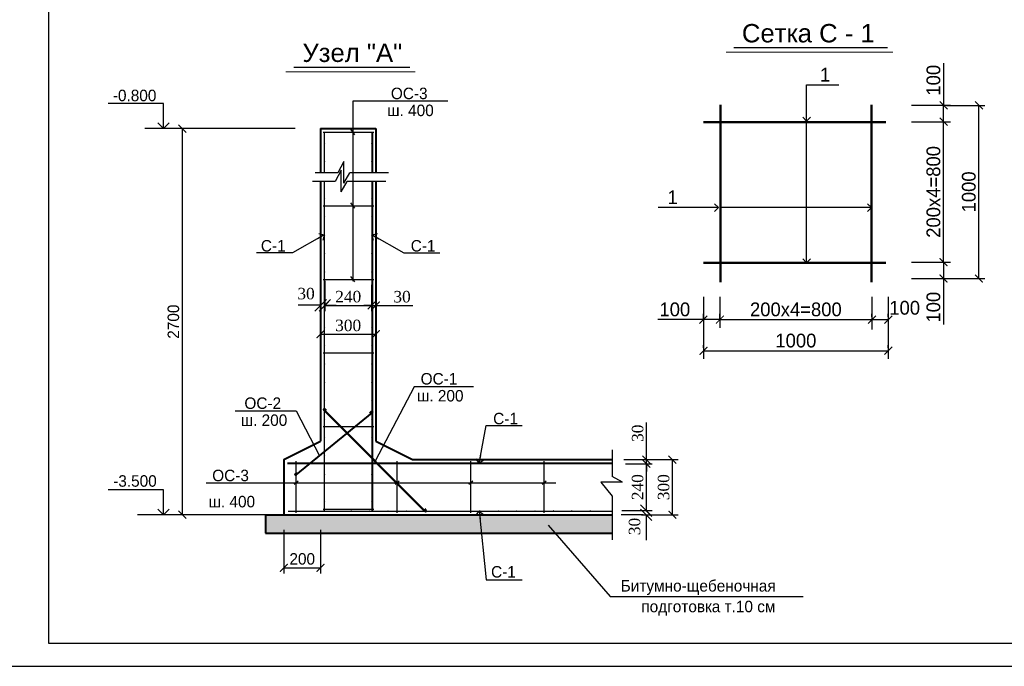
# Model space of a CAD drawing. Header units: millimetres. Extents: x -5733 to 3442, y -1003 to 2277.
# Tile 5 of 20: x 2047 to 2262, y 243 to 384. Entities that reach past the tile are written whole.
import ezdxf
from ezdxf.enums import TextEntityAlignment as Align

# ---------------------------------------------------------------- set-up
doc = ezdxf.new("R2010")
doc.units = ezdxf.units.MM
doc.styles.add('Arial_2', font='arial.ttf', dxfattribs={"height": 2})
doc.styles.add('А 1', font='times.ttf', dxfattribs={"height": 3})
doc.styles.add('А2.5', font='GOTHIC.TTF', dxfattribs={"height": 2.5})
doc.styles.add('А3', font='GOTHIC.TTF', dxfattribs={"height": 3})
doc.dimstyles.new('ISO-25', dxfattribs={"dimtxt": 3, "dimasz": 1.7, "dimexe": 1.25, "dimexo": 0.625, "dimtad": 1, "dimdec": 0, "dimlfac": 100, "dimtxsty": 'А2.5', "dimblk": 'ARCHTICK', "dimcen": 2, "dimclrd": 256, "dimclre": 256, "dimclrt": 256, "dimadec": 0, "dimazin": 0, "dimtfac": 1, "dimtdec": 0, "dimtmove": 0, "dimatfit": 3, "dimldrblk": 'OPEN90', "dimfxl": 1, "dimarcsym": 0})

# ---------------------------------------------------------------- blocks, each defined once
blk = doc.blocks.new('_ArchTick')
at = {"color": 0, "const_width": 0.15}
blk.add_lwpolyline([(-0.5, -0.5), (0.5, 0.5)], dxfattribs=at)
blk = doc.blocks.new('*D2540')
at = {"lineweight": -2, "transparency": 16777216}
for p, q in [((2104.95, 272.52), (2104.95, 263.03)), ((2112.95, 272.52), (2112.95, 263.03)), ((2104.95, 264.28), (2112.95, 264.28))]:
    blk.add_line(p, q, dxfattribs=at)
at = {"layer": 'Defpoints', "color": 0}
for p in [(2104.95, 273.15), (2112.95, 273.15), (2112.95, 264.28)]:
    blk.add_point(p, dxfattribs=at)
at = {"lineweight": -2, "transparency": 16777216, "xscale": 1.7, "yscale": 1.7, "zscale": 1.7, "rotation": 180}
blk.add_blockref('_ArchTick', (2104.95, 264.28), dxfattribs=at)
at = {"lineweight": -2, "transparency": 16777216, "xscale": 1.7, "yscale": 1.7, "zscale": 1.7}
blk.add_blockref('_ArchTick', (2112.95, 264.28), dxfattribs=at)
at = {"transparency": 16777216, "insert": (2108.95, 266.22), "char_height": 2.5, "attachment_point": 5, "style": 'А2.5'}
blk.add_mtext('200', dxfattribs=at)
blk = doc.blocks.new('_Open90')
at = {"color": 0, "lineweight": -2}
for p, q in [((0, 0), (-1, 0)), ((-0.5, 0.5), (0, 0)), ((0, 0), (-0.5, -0.5))]:
    blk.add_line(p, q, dxfattribs=at)
blk = doc.blocks.new('*D2541')
at = {"lineweight": -2, "transparency": 16777216}
for p, q in [((2179.34, 286.93), (2185.1, 286.93)), ((2183.85, 276.73), (2183.85, 286.93)), ((2178.51, 276.73), (2185.1, 276.73))]:
    blk.add_line(p, q, dxfattribs=at)
at = {"layer": 'Defpoints', "color": 0}
for p in [(2178.72, 286.93), (2183.85, 286.93), (2177.88, 276.73)]:
    blk.add_point(p, dxfattribs=at)
at = {"lineweight": -2, "transparency": 16777216, "xscale": 1.7, "yscale": 1.7, "zscale": 1.7}
for p, rotation in [((2183.85, 286.93), 90), ((2183.85, 276.73), 270)]:
    blk.add_blockref('_ArchTick', p, dxfattribs=dict(at, rotation=rotation))
at = {"transparency": 16777216, "insert": (2181.95, 281.83), "char_height": 2.5, "attachment_point": 5, "rotation": 90, "style": 'А2.5'}
blk.add_mtext('{\\fTimes New Roman|b0|i0|c204|p18;240}', dxfattribs=at)
blk = doc.blocks.new('*D2542')
at = {"lineweight": -2, "transparency": 16777216}
for p, q in [((2183.85, 287.83), (2183.85, 295.89)), ((2178.97, 287.83), (2185.1, 287.83)), ((2183.85, 286.93), (2183.85, 287.83)), ((2179.34, 286.93), (2185.1, 286.93)), ((2183.85, 286.93), (2183.85, 285.23))]:
    blk.add_line(p, q, dxfattribs=at)
at = {"layer": 'Defpoints', "color": 0}
for p in [(2178.34, 287.83), (2183.85, 287.83), (2178.72, 286.93)]:
    blk.add_point(p, dxfattribs=at)
at = {"lineweight": -2, "transparency": 16777216, "xscale": 1.7, "yscale": 1.7, "zscale": 1.7}
for p, rotation in [((2183.85, 287.83), 270), ((2183.85, 286.93), 90)]:
    blk.add_blockref('_ArchTick', p, dxfattribs=dict(at, rotation=rotation))
at = {"transparency": 16777216, "insert": (2181.96, 293.56), "char_height": 2.5, "attachment_point": 5, "rotation": 90, "style": 'А2.5'}
blk.add_mtext('{\\fTimes New Roman|b0|i0|c204|p18;30}', dxfattribs=at)
blk = doc.blocks.new('*D2543')
at = {"lineweight": -2, "transparency": 16777216}
for p, q in [((2182.8, 287.83), (2190.76, 287.83)), ((2189.51, 275.83), (2189.51, 287.83)), ((2182.8, 275.83), (2190.76, 275.83))]:
    blk.add_line(p, q, dxfattribs=at)
at = {"layer": 'Defpoints', "color": 0}
for p in [(2182.18, 287.83), (2189.51, 287.83), (2182.18, 275.83)]:
    blk.add_point(p, dxfattribs=at)
at = {"lineweight": -2, "transparency": 16777216, "xscale": 1.7, "yscale": 1.7, "zscale": 1.7}
for p, rotation in [((2189.51, 287.83), 90), ((2189.51, 275.83), 270)]:
    blk.add_blockref('_ArchTick', p, dxfattribs=dict(at, rotation=rotation))
at = {"transparency": 16777216, "insert": (2187.61, 281.83), "char_height": 2.5, "attachment_point": 5, "rotation": 90, "style": 'А2.5'}
blk.add_mtext('{\\fTimes New Roman|b0|i0|c204|p18;300}', dxfattribs=at)
blk = doc.blocks.new('*D2495')
at = {"lineweight": -2, "transparency": 16777216}
for p, q in [((2112.95, 321.81), (2112.95, 313.86)), ((2124.95, 321.81), (2124.95, 313.86)), ((2112.95, 315.11), (2124.95, 315.11))]:
    blk.add_line(p, q, dxfattribs=at)
at = {"layer": 'Defpoints', "color": 0}
for p in [(2112.95, 322.44), (2124.95, 322.44), (2124.95, 315.11)]:
    blk.add_point(p, dxfattribs=at)
at = {"lineweight": -2, "transparency": 16777216, "xscale": 1.7, "yscale": 1.7, "zscale": 1.7, "rotation": 180}
blk.add_blockref('_ArchTick', (2112.95, 315.11), dxfattribs=at)
at = {"lineweight": -2, "transparency": 16777216, "xscale": 1.7, "yscale": 1.7, "zscale": 1.7}
blk.add_blockref('_ArchTick', (2124.95, 315.11), dxfattribs=at)
at = {"transparency": 16777216, "insert": (2118.95, 317), "char_height": 2.5, "attachment_point": 5, "style": 'А2.5'}
blk.add_mtext('{\\fTimes New Roman|b0|i0|c204|p18;300}', dxfattribs=at)
blk = doc.blocks.new('*D2496')
at = {"lineweight": -2, "transparency": 16777216}
for p, q in [((2113.86, 326.7), (2113.86, 320.11)), ((2124.05, 325.87), (2124.05, 320.11)), ((2113.86, 321.36), (2124.05, 321.36))]:
    blk.add_line(p, q, dxfattribs=at)
at = {"layer": 'Defpoints', "color": 0}
for p in [(2113.86, 327.33), (2124.05, 326.49), (2124.05, 321.36)]:
    blk.add_point(p, dxfattribs=at)
at = {"lineweight": -2, "transparency": 16777216, "xscale": 1.7, "yscale": 1.7, "zscale": 1.7, "rotation": 180}
blk.add_blockref('_ArchTick', (2113.86, 321.36), dxfattribs=at)
at = {"lineweight": -2, "transparency": 16777216, "xscale": 1.7, "yscale": 1.7, "zscale": 1.7}
blk.add_blockref('_ArchTick', (2124.05, 321.36), dxfattribs=at)
at = {"transparency": 16777216, "insert": (2118.96, 323.26), "char_height": 2.5, "attachment_point": 5, "style": 'А2.5'}
blk.add_mtext('{\\fTimes New Roman|b0|i0|c204|p18;240}', dxfattribs=at)
blk = doc.blocks.new('*D2497')
at = {"lineweight": -2, "transparency": 16777216}
for p, q in [((2124.05, 325.87), (2124.05, 320.11)), ((2124.95, 325.88), (2124.95, 320.11)), ((2124.05, 321.36), (2122.35, 321.36)), ((2124.05, 321.36), (2124.95, 321.36)), ((2124.95, 321.36), (2133.01, 321.36))]:
    blk.add_line(p, q, dxfattribs=at)
at = {"layer": 'Defpoints', "color": 0}
for p in [(2124.05, 326.49), (2124.95, 326.5), (2124.95, 321.36)]:
    blk.add_point(p, dxfattribs=at)
at = {"lineweight": -2, "transparency": 16777216, "xscale": 1.7, "yscale": 1.7, "zscale": 1.7}
blk.add_blockref('_ArchTick', (2124.05, 321.36), dxfattribs=at)
at = {"lineweight": -2, "transparency": 16777216, "xscale": 1.7, "yscale": 1.7, "zscale": 1.7, "rotation": 180}
blk.add_blockref('_ArchTick', (2124.95, 321.36), dxfattribs=at)
at = {"transparency": 16777216, "insert": (2130.68, 323.25), "char_height": 2.5, "attachment_point": 5, "style": 'А2.5'}
blk.add_mtext('{\\fTimes New Roman|b0|i0|c204|p18;30}', dxfattribs=at)
blk = doc.blocks.new('_Oblique')
at = {"color": 0, "linetype": 'ByBlock', "lineweight": -2}
blk.add_line((-0.5, -0.5), (0.5, 0.5), dxfattribs=at)
blk = doc.blocks.new('*D2498')
at = {"lineweight": -2, "transparency": 16777216}
for p, q in [((2095.61, 359.83), (2081.61, 359.83)), ((2082.86, 275.83), (2082.86, 359.83)), ((2095.61, 275.83), (2081.61, 275.83))]:
    blk.add_line(p, q, dxfattribs=at)
at = {"layer": 'Defpoints', "color": 0}
for p in [(2082.86, 359.83), (2096.23, 359.83), (2096.23, 275.83)]:
    blk.add_point(p, dxfattribs=at)
at = {"lineweight": -2, "transparency": 16777216, "xscale": 1.7, "yscale": 1.7, "zscale": 1.7}
for p, rotation in [((2082.86, 359.83), 90), ((2082.86, 275.83), 270)]:
    blk.add_blockref('_ArchTick', p, dxfattribs=dict(at, rotation=rotation))
at = {"transparency": 16777216, "insert": (2080.92, 317.83), "char_height": 2.5, "attachment_point": 5, "rotation": 90, "style": 'А2.5'}
blk.add_mtext('2700', dxfattribs=at)
blk = doc.blocks.new('*D2544')
at = {"lineweight": -2, "transparency": 16777216}
for p, q in [((2246.78, 330.78), (2249.78, 330.78)), ((2248.53, 330.78), (2248.53, 327.21)), ((2246.78, 327.21), (2249.78, 327.21)), ((2248.53, 327.21), (2248.53, 317.25))]:
    blk.add_line(p, q, dxfattribs=at)
at = {"layer": 'Defpoints', "color": 0}
for p in [(2246.16, 330.78), (2248.53, 330.78), (2246.16, 327.21)]:
    blk.add_point(p, dxfattribs=at)
at = {"lineweight": -2, "transparency": 16777216, "xscale": 1.7, "yscale": 1.7, "zscale": 1.7}
for p, rotation in [((2248.53, 330.78), 90), ((2248.53, 327.21), 270)]:
    blk.add_blockref('_ArchTick', p, dxfattribs=dict(at, rotation=rotation))
at = {"transparency": 16777216, "insert": (2246.33, 320.98), "char_height": 3, "attachment_point": 5, "rotation": 90, "style": 'А 1'}
blk.add_mtext('{\\fCentury Gothic|b0|i0|c204|p34;100}', dxfattribs=at)
blk = doc.blocks.new('*D2545')
at = {"lineweight": -2, "transparency": 16777216}
for p, q in [((2196.27, 318.54), (2196.27, 319.52)), ((2199.84, 318.54), (2199.84, 319.52)), ((2196.27, 318.27), (2186.31, 318.27)), ((2199.84, 318.27), (2196.27, 318.27))]:
    blk.add_line(p, q, dxfattribs=at)
at = {"layer": 'Defpoints', "color": 0}
for p in [(2196.27, 317.92), (2199.84, 318.27), (2199.84, 317.92)]:
    blk.add_point(p, dxfattribs=at)
at = {"lineweight": -2, "transparency": 16777216, "xscale": 1.7, "yscale": 1.7, "zscale": 1.7, "rotation": 180}
blk.add_blockref('_ArchTick', (2196.27, 318.27), dxfattribs=at)
at = {"lineweight": -2, "transparency": 16777216, "xscale": 1.7, "yscale": 1.7, "zscale": 1.7}
blk.add_blockref('_ArchTick', (2199.84, 318.27), dxfattribs=at)
at = {"transparency": 16777216, "insert": (2190.04, 320.48), "char_height": 3, "attachment_point": 5, "style": 'А 1'}
blk.add_mtext('{\\fCentury Gothic|b0|i0|c204|p34;100}', dxfattribs=at)
blk = doc.blocks.new('*D2504')
at = {"lineweight": -2, "transparency": 16777216}
for p, q in [((2196.27, 312.13), (2196.27, 312.75)), ((2196.27, 311.5), (2236.5, 311.5)), ((2236.5, 312.13), (2236.5, 312.75))]:
    blk.add_line(p, q, dxfattribs=at)
at = {"layer": 'Defpoints', "color": 0}
for p in [(2196.27, 311.5), (2236.5, 311.5), (2236.5, 311.5)]:
    blk.add_point(p, dxfattribs=at)
at = {"lineweight": -2, "transparency": 16777216, "xscale": 1.7, "yscale": 1.7, "zscale": 1.7, "rotation": 180}
blk.add_blockref('_ArchTick', (2196.27, 311.5), dxfattribs=at)
at = {"lineweight": -2, "transparency": 16777216, "xscale": 1.7, "yscale": 1.7, "zscale": 1.7}
blk.add_blockref('_ArchTick', (2236.5, 311.5), dxfattribs=at)
at = {"transparency": 16777216, "insert": (2216.38, 313.7), "char_height": 3, "attachment_point": 5, "style": 'А 1'}
blk.add_mtext('{\\fCentury Gothic|b0|i0|c204|p34;1000}', dxfattribs=at)
blk = doc.blocks.new('*D2505')
at = {"lineweight": -2, "transparency": 16777216}
for p, q in [((2232.93, 318.9), (2232.93, 319.52)), ((2236.5, 318.9), (2236.5, 319.52)), ((2232.93, 318.27), (2236.5, 318.27))]:
    blk.add_line(p, q, dxfattribs=at)
at = {"layer": 'Defpoints', "color": 0}
for p in [(2232.93, 318.27), (2236.5, 318.27), (2236.5, 318.27)]:
    blk.add_point(p, dxfattribs=at)
at = {"lineweight": -2, "transparency": 16777216, "xscale": 1.7, "yscale": 1.7, "zscale": 1.7, "rotation": 180}
blk.add_blockref('_ArchTick', (2232.93, 318.27), dxfattribs=at)
at = {"lineweight": -2, "transparency": 16777216, "xscale": 1.7, "yscale": 1.7, "zscale": 1.7}
blk.add_blockref('_ArchTick', (2236.5, 318.27), dxfattribs=at)
at = {"transparency": 16777216, "insert": (2240.06, 320.83), "char_height": 3, "attachment_point": 5, "style": 'А 1'}
blk.add_mtext('{\\fCentury Gothic|b0|i0|c204|p34;100}', dxfattribs=at)
blk = doc.blocks.new('*D2506')
at = {"lineweight": -2, "transparency": 16777216}
for p, q in [((2199.84, 318.54), (2199.84, 319.52)), ((2232.93, 318.9), (2232.93, 319.52)), ((2199.84, 318.27), (2232.93, 318.27))]:
    blk.add_line(p, q, dxfattribs=at)
at = {"layer": 'Defpoints', "color": 0}
for p in [(2199.84, 317.92), (2232.93, 318.27), (2232.93, 318.27)]:
    blk.add_point(p, dxfattribs=at)
at = {"lineweight": -2, "transparency": 16777216, "xscale": 1.7, "yscale": 1.7, "zscale": 1.7, "rotation": 180}
blk.add_blockref('_ArchTick', (2199.84, 318.27), dxfattribs=at)
at = {"lineweight": -2, "transparency": 16777216, "xscale": 1.7, "yscale": 1.7, "zscale": 1.7}
blk.add_blockref('_ArchTick', (2232.93, 318.27), dxfattribs=at)
at = {"transparency": 16777216, "insert": (2216.38, 320.48), "char_height": 3, "attachment_point": 5, "style": 'А 1'}
blk.add_mtext('{\\fCentury Gothic|b0|i0|c204|p34;200х4=800}', dxfattribs=at)
blk = doc.blocks.new('*D2507')
at = {"lineweight": -2, "transparency": 16777216}
for p, q in [((2248.53, 374.07), (2248.53, 364.88)), ((2248.53, 361.32), (2248.53, 364.88)), ((2249.15, 364.88), (2249.78, 364.88)), ((2249.15, 361.32), (2249.78, 361.32))]:
    blk.add_line(p, q, dxfattribs=at)
at = {"layer": 'Defpoints', "color": 0}
for p in [(2248.53, 364.88), (2248.53, 364.88), (2248.53, 361.32)]:
    blk.add_point(p, dxfattribs=at)
at = {"lineweight": -2, "transparency": 16777216, "xscale": 1.7, "yscale": 1.7, "zscale": 1.7}
for p, rotation in [((2248.53, 364.88), 90), ((2248.53, 361.32), 270)]:
    blk.add_blockref('_ArchTick', p, dxfattribs=dict(at, rotation=rotation))
at = {"transparency": 16777216, "insert": (2246.33, 370.34), "char_height": 3, "attachment_point": 5, "rotation": 90, "style": 'А 1'}
blk.add_mtext('{\\fCentury Gothic|b0|i0|c204|p34;100}', dxfattribs=at)
blk = doc.blocks.new('*D2508')
at = {"lineweight": -2, "transparency": 16777216}
for p, q in [((2249.15, 364.88), (2257.48, 364.88)), ((2256.23, 327.21), (2256.23, 364.88)), ((2249.15, 327.21), (2257.48, 327.21))]:
    blk.add_line(p, q, dxfattribs=at)
at = {"layer": 'Defpoints', "color": 0}
for p in [(2248.53, 364.88), (2256.23, 364.88), (2248.53, 327.21)]:
    blk.add_point(p, dxfattribs=at)
at = {"lineweight": -2, "transparency": 16777216, "xscale": 1.7, "yscale": 1.7, "zscale": 1.7}
for p, rotation in [((2256.23, 364.88), 90), ((2256.23, 327.21), 270)]:
    blk.add_blockref('_ArchTick', p, dxfattribs=dict(at, rotation=rotation))
at = {"transparency": 16777216, "insert": (2254.03, 346.05), "char_height": 3, "attachment_point": 5, "rotation": 90, "style": 'А 1'}
blk.add_mtext('{\\fCentury Gothic|b0|i0|c204|p34;1000}', dxfattribs=at)
blk = doc.blocks.new('*D2509')
at = {"lineweight": -2, "transparency": 16777216}
for p, q in [((2248.53, 330.78), (2248.53, 361.32)), ((2249.15, 361.32), (2249.78, 361.32)), ((2246.78, 330.78), (2249.78, 330.78))]:
    blk.add_line(p, q, dxfattribs=at)
at = {"layer": 'Defpoints', "color": 0}
for p in [(2248.53, 361.32), (2248.53, 361.32), (2246.16, 330.78)]:
    blk.add_point(p, dxfattribs=at)
at = {"lineweight": -2, "transparency": 16777216, "xscale": 1.7, "yscale": 1.7, "zscale": 1.7}
for p, rotation in [((2248.53, 361.32), 90), ((2248.53, 330.78), 270)]:
    blk.add_blockref('_ArchTick', p, dxfattribs=dict(at, rotation=rotation))
at = {"transparency": 16777216, "insert": (2246.33, 346.05), "char_height": 3, "attachment_point": 5, "rotation": 90, "style": 'А 1'}
blk.add_mtext('{\\fCentury Gothic|b0|i0|c204|p34;200х4=800}', dxfattribs=at)

msp = doc.modelspace()

# ---------------------------------------------------------------- hatches: boundary and pattern name
h = msp.add_hatch()
h.set_pattern_fill('GRAVEL', color=8, scale=0.2, style=0)
h.set_pattern_definition([(228.01279, (2303.09563, 5.08), (-40.64, -45.72), [0.68344, -67.66097]), (184.96974, (2302.63843, 4.572), (60.95999998, 5.08000029), [1.17281, -116.1081]), (132.51045, (2301.47003, 4.4704), (50.80000002, -55.87999998), [0.82696, -81.869446]), (267.27369, (2299.48883, 3.2004), (5.08000001, 101.6), [1.06801, -105.732875]), (292.833654, (2299.43803, 2.1336), (-25.4, 60.96), [1.04727, -103.679615]), (357.27369, (2299.84443, 1.1684), (-101.6, 5.08000001), [1.06801, -105.732875]), (37.69424, (2300.91123, 1.1176), (-66.04, -50.8), [1.41239, -139.82623]), (72.25533, (2302.02883, 1.9812), (35.56000001, 111.76), [1.33344, -132.010513]), (121.429566, (2302.43523, 3.2512), (-40.64, 66.04), [1.071626, -106.09109]), (175.23636, (2301.87643, 4.1656), (55.88, -5.08), [1.223427, -59.947874]), (222.39744, (2300.65723, 4.2672), (-60.96, -55.88), [1.582156, -156.633545]), (138.81407, (2304.51803, 3.1496), (-35.56, 30.48), [0.54001, -53.46113]), (171.469234, (2304.11163, 3.5052), (66.04, -10.15999999), [1.027364, -101.70928]), (225, (2303.0956, 3.6576), (-7e-16, -5.08), [0.71842, -6.465786]), (203.1986, (2302.74003, 4.2672), (25.4, 10.16), [0.38688, -38.301245]), (291.8014, (2302.3844, 4.1148), (-5.08, 15.24), [0.54713, -26.809506]), (30.96376, (2302.5876, 3.6068), (15.24, 10.16), [0.88864, -28.732596]), (161.56505, (2303.3496, 4.064), (10.16, -5.08), [0.642574, -15.421796]), (16.38954, (2299.43803, 4.1148), (50.8, 15.24), [0.900176, -89.117653]), (70.34618, (2300.30163, 4.3688), (-20.32, -55.88), [0.7552, -74.76443]), (293.1986, (2303.34963, 5.08), (-10.16, 25.4), [0.77376, -37.91437]), (343.61046, (2303.65443, 4.3688), (-50.8, 15.24), [0.900176, -89.117653]), (339.44395, (2299.43803, 0.9652), (-25.4, 10.16), [0.86807, -42.53547]), (294.77514, (2300.25083, 0.6604), (-25.40000003, 55.88), [0.727344, -72.007187]), (66.8014, (2303.40043, 0), (10.16, 25.4), [0.77376, -37.91437]), (17.35402, (2303.70523, 0.7112), (-66.04, -20.32), [0.851565, -84.30475]), (69.44395, (2300.91123, 0), (-10.16, -25.4), [0.434035, -42.969504]), (101.30993, (2303.0956, 0), (-5.08, 20.32), [0.25903, -25.64399]), (165.96376, (2303.0448, 0.254), (15.24, -5.08), [1.04727, -19.89811]), (186.00901, (2302.02883, 0.508), (50.8, 5.08), [0.970534, -96.08273]), (303.69007, (2302.5876, 3.1496), (-5.08, 10.16), [0.73265, -17.58355]), (353.157227, (2302.99403, 2.54), (86.36, -10.16), [1.279114, -126.63202]), (60.9454, (2304.26403, 2.3876), (-20.32, -35.56), [0.523016, -51.778785]), (90, (2304.518, 2.845), (-5.08, 5.08), [0.3048, -4.7752]), (120.25644, (2301.92723, 0.6604), (20.32, -35.56), [0.705734, -69.86788]), (48.01279, (2301.57163, 1.27), (40.64, 45.72), [1.366886, -66.977524]), (0, (2302.486, 2.286), (5.08, 5.08), [1.3208, -3.7592]), (325.30485, (2303.80683, 2.286), (50.80000002, -35.55999997), [0.80322, -79.518633]), (254.0546, (2304.4672, 1.8288), (-5.08, -20.32), [0.73966, -36.2433]), (207.645975, (2304.26403, 1.1176), (-96.52, -50.79999999), [1.20429, -119.22493]), (175.42608, (2303.19723, 0.5588), (-66.04, 5.08), [1.27406, -126.131693])])
h.paths.add_polyline_path([(2176.405, 271.828), (2176.405, 275.828), (2100.954, 275.828), (2100.954, 271.828)])

# ---------------------------------------------------------------- linework, layer by layer
for p, q in [((2202.873, 377.445), (2236.311, 377.445)), ((2107.108, 373.191), (2132.339, 373.191)), ((2218.724, 369.352), (2225.761, 369.352)), ((2120.011, 365.846), (2140.675, 365.846)), ((2120.011, 326.655), (2120.011, 365.846)), ((2241.52, 364.883), (2250.063, 364.883)), ((2241.52, 361.316), (2250.063, 361.316)), ((2107.443, 359.828), (2074.674, 359.828)), ((2120.416, 358.483), (2119.532, 359.669)), ((2118.03, 352.696), (2116.714, 350.208)), ((2118.03, 347.954), (2118.03, 352.696)), ((2116.714, 350.208), (2111.769, 350.208)), ((2117.459, 350.796), (2116.143, 348.308)), ((2117.459, 346.054), (2117.459, 350.796)), ((2118.03, 347.954), (2119.284, 350.208)), ((2127.737, 350.208), (2119.284, 350.208)), ((2116.143, 348.308), (2111.198, 348.308)), ((2112.954, 347.144), (2112.954, 341.209)), ((2117.459, 346.054), (2118.713, 348.308)), ((2127.167, 348.308), (2118.713, 348.308)), ((2120.416, 342.483), (2119.532, 343.669)), ((2241.52, 330.78), (2250.063, 330.78)), ((2113.859, 326.328), (2113.859, 320.392)), ((2120.416, 326.483), (2119.532, 327.669)), ((2241.52, 327.212), (2250.063, 327.212)), ((2196.273, 323.264), (2196.273, 309.722)), ((2199.84, 323.264), (2199.84, 316.493)), ((2232.93, 323.264), (2232.93, 316.092)), ((2236.497, 323.264), (2236.497, 309.722)), ((2112.954, 321.392), (2108.068, 321.392)), ((2113.859, 321.392), (2116.359, 321.392)), ((2133.317, 303.664), (2124.827, 287.458)), ((2146.223, 303.664), (2133.317, 303.664)), ((2094.326, 298.469), (2107.65, 298.469)), ((2107.65, 298.469), (2112.741, 288.679)), ((2176.405, 289.959), (2176.405, 284.139)), ((2173.917, 282.955), (2176.405, 279.88)), ((2178.659, 282.955), (2173.917, 282.955)), ((2178.659, 282.955), (2176.405, 284.139)), ((2088.041, 282.751), (2164.12, 282.751)), ((2176.405, 279.88), (2176.405, 270.407)), ((2107.443, 275.828), (2073.109, 275.828)), ((2159.784, 275.828), (2165.719, 275.828)), ((2183.179, 275.828), (2178.364, 275.828)), ((2183.816, 275.828), (2183.816, 270.282)), ((2162.445, 273.55), (2175.993, 258.021)), ((2175.993, 258.021), (2217.981, 258.021))]:
    msp.add_line(p, q)
at = {"lineweight": 40}
for p, q in [((2112.954, 359.828), (2124.954, 359.828)), ((2112.954, 359.828), (2112.954, 350.208)), ((2124.154, 359.028), (2124.154, 350.208)), ((2124.954, 359.828), (2124.954, 350.208)), ((2112.954, 348.308), (2112.954, 291.828)), ((2124.154, 348.308), (2124.154, 276.628)), ((2124.954, 348.308), (2124.954, 291.828)), ((2107.619, 284.497), (2124.154, 297.994)), ((2104.954, 287.828), (2112.954, 291.828)), ((2124.954, 291.828), (2132.954, 287.828)), ((2104.954, 287.828), (2104.954, 275.828)), ((2132.954, 287.828), (2176.405, 287.828)), ((2105.74, 287.028), (2176.405, 287.028)), ((2100.954, 275.828), (2176.405, 275.828)), ((2100.954, 275.828), (2100.954, 271.828)), ((2100.954, 271.828), (2176.405, 271.828))]:
    msp.add_line(p, q, dxfattribs=at)
at = {"lineweight": 30}
for p, q in [((2113.507, 359.028), (2124.514, 359.028)), ((2113.754, 359.028), (2113.754, 350.208)), ((2113.754, 348.308), (2113.754, 276.628)), ((2113.507, 343.028), (2124.514, 343.028)), ((2113.507, 327.028), (2124.514, 327.028)), ((2113.507, 311.028), (2124.514, 311.028)), ((2113.507, 295.028), (2124.514, 295.028)), ((2107.619, 276.256), (2107.619, 287.459)), ((2129.619, 276.256), (2129.619, 287.459)), ((2145.619, 276.256), (2145.619, 287.459)), ((2161.619, 276.256), (2161.619, 287.459)), ((2108.061, 283.116), (2107.177, 282.387)), ((2130.061, 283.116), (2129.177, 282.387)), ((2146.061, 283.116), (2145.177, 282.387)), ((2162.061, 283.116), (2161.177, 282.387)), ((2105.893, 276.628), (2176.405, 276.628)), ((2113.507, 277.028), (2124.514, 277.028))]:
    msp.add_line(p, q, dxfattribs=at)
at = {"lineweight": 50}
for p, q in [((2113.656, 298.772), (2113.656, 298.712)), ((2113.714, 298.57), (2135.656, 276.628)), ((2113.826, 298.842), (2114.191, 298.477)), ((2124.042, 298.266), (2123.676, 297.901)), ((2124.212, 298.195), (2124.212, 298.135)), ((2107.476, 284.643), (2107.848, 284.892)), ((2135.938, 276.715), (2135.607, 277.112)), ((2135.852, 276.551), (2135.792, 276.557))]:
    msp.add_line(p, q, dxfattribs=at)
msp.add_lwpolyline([(2033.706, 242.874), (2453.702, 242.874), (2453.702, 539.877), (2033.706, 539.877)], close=True)
at = {"lineweight": 30}
msp.add_lwpolyline([(2053.706, 247.874), (2448.702, 247.874), (2448.702, 534.877), (2053.706, 534.877)], close=True, dxfattribs=at)
for points, const_width in [([(2201.149, 376.447), (2237.552, 376.447)], 0.2), ([(2105.383, 372.193), (2133.58, 372.193)], 0.2), ([(2199.965, 365.02), (2199.965, 326.417)], 0.5), ([(2232.832, 365.02), (2232.832, 326.417)], 0.5), ([(2196.273, 361.205), (2235.997, 361.205)], 0.5), ([(2196.273, 330.632), (2235.997, 330.632)], 0.5)]:
    msp.add_lwpolyline(points, dxfattribs=dict(const_width=const_width))
at = {"const_width": 0.1}
for points in [[(2113.805, 356.628, 1), (2113.905, 356.628, 1)], [(2123.99, 356.628, 1), (2124.09, 356.628, 1)], [(2113.805, 352.628, 1), (2113.905, 352.628, 1)], [(2123.99, 352.628, 1), (2124.09, 352.628, 1)], [(2113.805, 344.628, 1), (2113.905, 344.628, 1)], [(2123.99, 344.628, 1), (2124.09, 344.628, 1)], [(2113.805, 340.628, 1), (2113.905, 340.628, 1)], [(2123.99, 340.628, 1), (2124.09, 340.628, 1)], [(2113.805, 336.628, 1), (2113.905, 336.628, 1)], [(2123.99, 336.628, 1), (2124.09, 336.628, 1)], [(2113.805, 332.628, 1), (2113.905, 332.628, 1)], [(2123.99, 332.628, 1), (2124.09, 332.628, 1)], [(2113.805, 328.628, 1), (2113.905, 328.628, 1)], [(2123.99, 328.628, 1), (2124.09, 328.628, 1)], [(2113.805, 324.628, 1), (2113.905, 324.628, 1)], [(2123.99, 324.628, 1), (2124.09, 324.628, 1)], [(2113.805, 320.628, 1), (2113.905, 320.628, 1)], [(2123.99, 320.628, 1), (2124.09, 320.628, 1)], [(2113.805, 316.628, 1), (2113.905, 316.628, 1)], [(2123.99, 316.628, 1), (2124.09, 316.628, 1)], [(2113.805, 312.628, 1), (2113.905, 312.628, 1)], [(2123.99, 312.628, 1), (2124.09, 312.628, 1)], [(2113.805, 308.628, 1), (2113.905, 308.628, 1)], [(2123.99, 308.628, 1), (2124.09, 308.628, 1)], [(2113.805, 304.628, 1), (2113.905, 304.628, 1)], [(2123.99, 304.628, 1), (2124.09, 304.628, 1)], [(2113.805, 300.628, 1), (2113.905, 300.628, 1)], [(2123.99, 300.628, 1), (2124.09, 300.628, 1)], [(2113.805, 296.628, 1), (2113.905, 296.628, 1)], [(2123.99, 296.628, 1), (2124.09, 296.628, 1)], [(2113.805, 292.628, 1), (2113.905, 292.628, 1)], [(2123.99, 292.628, 1), (2124.09, 292.628, 1)], [(2113.805, 288.628, 1), (2113.905, 288.628, 1)], [(2123.99, 288.628, 1), (2124.09, 288.628, 1)], [(2113.569, 286.928, 1), (2113.669, 286.928, 1)], [(2119.569, 286.928, 1), (2119.669, 286.928, 1)], [(2123.569, 286.928, 1), (2123.669, 286.928, 1)], [(2127.569, 286.928, 1), (2127.669, 286.928, 1)], [(2131.569, 286.928, 1), (2131.669, 286.928, 1)], [(2135.569, 286.928, 1), (2135.669, 286.928, 1)], [(2147.569, 286.928, 1), (2147.669, 286.928, 1)], [(2151.569, 286.928, 1), (2151.669, 286.928, 1)], [(2155.569, 286.928, 1), (2155.669, 286.928, 1)], [(2159.569, 286.928, 1), (2159.669, 286.928, 1)], [(2163.569, 286.928, 1), (2163.669, 286.928, 1)], [(2167.569, 286.928, 1), (2167.669, 286.928, 1)], [(2171.569, 286.928, 1), (2171.669, 286.928, 1)], [(2113.805, 284.628, 1), (2113.905, 284.628, 1)], [(2123.99, 284.628, 1), (2124.09, 284.628, 1)], [(2113.805, 278.628, 1), (2113.905, 278.628, 1)], [(2123.99, 278.628, 1), (2124.09, 278.628, 1)], [(2113.569, 276.734, 1), (2113.669, 276.734, 1)], [(2119.569, 276.734, 1), (2119.669, 276.734, 1)], [(2123.569, 276.734, 1), (2123.669, 276.734, 1)], [(2127.569, 276.734, 1), (2127.669, 276.734, 1)], [(2131.569, 276.734, 1), (2131.669, 276.734, 1)], [(2135.569, 276.734, 1), (2135.669, 276.734, 1)], [(2147.569, 276.734, 1), (2147.669, 276.734, 1)], [(2151.569, 276.734, 1), (2151.669, 276.734, 1)], [(2155.569, 276.734, 1), (2155.669, 276.734, 1)], [(2159.569, 276.734, 1), (2159.669, 276.734, 1)], [(2163.569, 276.734, 1), (2163.669, 276.734, 1)], [(2167.569, 276.734, 1), (2167.669, 276.734, 1)], [(2171.569, 276.734, 1), (2171.669, 276.734, 1)]]:
    msp.add_lwpolyline(points, format="xyb", close=True, dxfattribs=at)
at = {"lineweight": 50}
for centre, radius, start, end in [((2113.756, 298.772), 0.1, 45, 180), ((2113.856, 298.712), 0.2, 180, 225), ((2124.112, 298.195), 0.1, 360, 135), ((2124.012, 298.135), 0.2, 315, 360), ((2107.547, 284.569), 0.102, 133.93345, 315.04333), ((2135.81, 276.756), 0.2, 219.76988, 264.76988), ((2135.861, 276.651), 0.1, 264.76988, 39.76988)]:
    msp.add_arc(centre, radius, start, end, dxfattribs=at)

# ---------------------------------------------------------------- block references
at = {"xscale": 2.5, "yscale": 2.5, "zscale": 2.5}
msp.add_blockref('_Oblique', (2112.954, 321.392), dxfattribs=at)
for p, rotation in [((2113.859, 321.392), 180), ((2183.816, 276.734), 270), ((2183.816, 275.828), 90)]:
    msp.add_blockref('_Oblique', p, dxfattribs=dict(at, rotation=rotation))

# ---------------------------------------------------------------- texts
at = {"style": 'Arial_2'}
for s, p in [('Сетка С - 1', (2219.088, 378.571)), ('Узел "А"', (2119.855, 374.317))]:
    msp.add_text(s, height=4, dxfattribs=at).set_placement(p, align=Align.CENTER)
for s, height, style, p in [('1', 3, 'А3', (2221.622, 370.041)), ('ОС-3', 2.5, 'А2.5', (2128.244, 366.224)), ('-0.800', 2.5, 'А2.5', (2067.734, 365.78)), ('ш. 400', 2.5, 'А2.5', (2127.457, 362.536)), ('1', 3, 'А3', (2188.452, 343.408)), ('С-1', 2.5, 'А2.5', (2099.95, 333.083)), ('С-1', 2.5, 'А2.5', (2132.568, 333.083)), ('ОС-1', 2.5, 'А2.5', (2134.721, 304.157)), ('ш. 200', 2.5, 'А2.5', (2133.934, 300.468)), ('ОС-2', 2.5, 'А2.5', (2096.366, 298.846)), ('С-1', 2.5, 'А2.5', (2150.506, 295.505)), ('ш. 200', 2.5, 'А2.5', (2095.579, 295.158)), ('ОС-3', 2.5, 'А2.5', (2089.363, 283.129)), ('-3.500', 2.5, 'А2.5', (2067.81, 281.931)), ('ш. 400', 2.5, 'А2.5', (2088.576, 277.44)), ('С-1', 2.5, 'А2.5', (2150.052, 262.177)), ('Битумно-щебеночная ', 2.5, 'А2.5', (2178.256, 259.131)), ('подготовка т.10 см', 2.5, 'А2.5', (2182.753, 254.631))]:
    msp.add_text(s, height=height, dxfattribs=dict(style=style)).set_placement(p)
at = {"insert": (2109.786, 323.918), "char_height": 2.5, "attachment_point": 5, "style": 'А2.5'}
msp.add_mtext('\\A1;{\\fTimes New Roman|b0|i0|c204|p18;30}', dxfattribs=at)
at = {"insert": (2181.29, 273.278), "char_height": 2.5, "attachment_point": 5, "rotation": 90, "style": 'А2.5'}
msp.add_mtext('\\A1;{\\fTimes New Roman|b0|i0|c204|p18;30}', dxfattribs=at)

# ---------------------------------------------------------------- dimensions: what is measured, and where the dimension line sits
for base, p1, p2, angle, text, override, picture, middle in [((2248.528, 364.883), (2248.528, 361.316), (2248.528, 364.883), 90, '{\\fCentury Gothic|b0|i0|c204|p34;100}', {"dimtxsty": 'А 1', "dimblk1": 'ArchTick', "dimblk2": 'ArchTick', "dimsah": 1, "dimtmove": 1}, '*D2507', (2248.528, 370.336)), ((2248.528, 330.78), (2246.158, 327.212), (2246.158, 330.78), 90, '{\\fCentury Gothic|b0|i0|c204|p34;100}', {"dimtxsty": 'А 1', "dimblk1": 'ArchTick', "dimblk2": 'ArchTick', "dimsah": 1}, '*D2544', (2248.528, 320.979)), ((2124.954, 321.355), (2124.054, 326.493), (2124.954, 326.504), 180, '{\\fTimes New Roman|b0|i0|c204|p18;30}', {"dimtxsty": 'А2.5'}, '*D2497', (2130.684, 321.355)), ((2183.854, 287.828), (2178.716, 286.928), (2178.341, 287.828), 270, '{\\fTimes New Roman|b0|i0|c204|p18;30}', {"dimtxsty": 'А2.5'}, '*D2542', (2183.854, 293.558))]:
    dim = msp.add_linear_dim(base=base, p1=p1, p2=p2, angle=angle, text=text, dimstyle='ISO-25', override=override)
    dim.commit()
    dim.dimension.update_dxf_attribs({"geometry": picture, "text_midpoint": middle, "dimtype": 160})
for base, p1, p2, text, override, picture, middle in [((2256.229, 364.883), (2248.528, 327.212), (2248.528, 364.883), '{\\fCentury Gothic|b0|i0|c204|p34;1000}', {"dimtxsty": 'А 1', "dimblk1": 'ArchTick', "dimblk2": 'ArchTick', "dimsah": 1}, '*D2508', (2254.029, 346.048)), ((2248.528, 361.316), (2246.158, 330.78), (2248.528, 361.316), '{\\fCentury Gothic|b0|i0|c204|p34;200х4=800}', {"dimtxsty": 'А 1', "dimblk1": 'ArchTick', "dimblk2": 'ArchTick', "dimsah": 1, "dimtmove": 1}, '*D2509', (2246.327, 346.048))]:
    dim = msp.add_linear_dim(base=base, p1=p1, p2=p2, angle=90, text=text, dimstyle='ISO-25', override=override)
    dim.commit()
    dim.dimension.update_dxf_attribs({"geometry": picture, "text_midpoint": middle})
for p1, p2, distance, text, override, picture, middle in [((2096.234, 275.828), (2096.234, 359.828), 13.375, '2700', {"dimlfac": 25, "dimtxsty": 'А2.5'}, '*D2498', (2080.921, 317.828)), ((2112.954, 322.436), (2124.954, 322.436), -7.329, '{\\fTimes New Roman|b0|i0|c204|p18;300}', {"dimtxsty": 'А2.5'}, '*D2495', (2118.954, 317.004)), ((2182.179, 275.828), (2182.179, 287.828), -7.329, '{\\fTimes New Roman|b0|i0|c204|p18;300}', {"dimtxsty": 'А2.5'}, '*D2543', (2187.611, 281.828))]:
    dim = msp.add_aligned_dim(p1=p1, p2=p2, distance=distance, text=text, dimstyle='ISO-25', override=override)
    dim.commit()
    dim.dimension.update_dxf_attribs({"geometry": picture, "text_midpoint": middle})
for base, p1, p2, angle, picture, middle in [((2124.054, 321.363), (2113.859, 327.328), (2124.054, 326.493), 180, '*D2496', (2118.957, 321.363)), ((2183.846, 286.928), (2177.881, 276.734), (2178.716, 286.928), 270, '*D2541', (2183.846, 281.831))]:
    dim = msp.add_linear_dim(base=base, p1=p1, p2=p2, angle=angle, text='{\\fTimes New Roman|b0|i0|c204|p18;240}', dimstyle='ISO-25')
    dim.commit()
    dim.dimension.update_dxf_attribs({"geometry": picture, "text_midpoint": middle, "dimtype": 160})
for base, p1, p2, override, picture, middle in [((2199.84, 318.275), (2196.273, 317.918), (2199.84, 317.918), {"dimtxsty": 'А 1', "dimblk1": 'ArchTick', "dimblk2": 'ArchTick', "dimsah": 1}, '*D2545', (2190.04, 318.275)), ((2236.497, 318.275), (2232.93, 318.275), (2236.497, 318.275), {"dimtxsty": 'А 1', "dimblk1": 'ArchTick', "dimblk2": 'ArchTick', "dimsah": 1, "dimtmove": 1}, '*D2505', (2240.064, 318.631))]:
    dim = msp.add_linear_dim(base=base, p1=p1, p2=p2, text='{\\fCentury Gothic|b0|i0|c204|p34;100}', dimstyle='ISO-25', override=override)
    dim.commit()
    dim.dimension.update_dxf_attribs({"geometry": picture, "text_midpoint": middle, "dimtype": 160})
for base, p1, p2, text, override, picture, middle in [((2232.93, 318.275), (2199.84, 317.918), (2232.93, 318.275), '{\\fCentury Gothic|b0|i0|c204|p34;200х4=800}', {"dimtxsty": 'А 1', "dimblk1": 'ArchTick', "dimblk2": 'ArchTick', "dimsah": 1, "dimtmove": 1}, '*D2506', (2216.385, 320.475)), ((2236.497, 311.504), (2196.273, 311.504), (2236.497, 311.504), '{\\fCentury Gothic|b0|i0|c204|p34;1000}', {"dimtxsty": 'А 1', "dimblk1": 'ArchTick', "dimblk2": 'ArchTick', "dimsah": 1}, '*D2504', (2216.385, 313.704))]:
    dim = msp.add_linear_dim(base=base, p1=p1, p2=p2, text=text, dimstyle='ISO-25', override=override)
    dim.commit()
    dim.dimension.update_dxf_attribs({"geometry": picture, "text_midpoint": middle})
dim = msp.add_linear_dim(base=(2112.954, 264.284), p1=(2104.954, 273.15), p2=(2112.954, 273.15), dimstyle='ISO-25', override={"dimlfac": 25})
dim.commit()
dim.dimension.update_dxf_attribs({"geometry": '*D2540', "text_midpoint": (2108.954, 264.284), "dimtype": 160})

# ---------------------------------------------------------------- leaders
for points, override in [([(2218.724, 361.467), (2218.724, 369.352)], {"dimgap": 0.625, "dimtad": 0}), ([(2078.742, 359.827), (2078.742, 365.29), (2066.742, 365.29)], {"dimasz": 2.5, "dimtxsty": 'А2.5'}), ([(2218.724, 330.632), (2218.724, 361.205)], {"dimgap": 0.625, "dimtad": 0}), ([(2199.538, 342.628), (2186.425, 342.628)], {"dimgap": 0.625, "dimtad": 0}), ([(2232.832, 342.628), (2199.965, 342.628)], {"dimgap": 0.625, "dimtad": 0}), ([(2113.754, 336.69), (2106.841, 332.818), (2099.033, 332.818)], {"dimtxsty": 'А2.5'}), ([(2124.154, 336.69), (2131.066, 332.818), (2138.874, 332.818)], {"dimtxsty": 'А2.5'}), ([(2147.486, 287.028), (2149.004, 295.24), (2156.813, 295.24)], {"dimasz": 1.7, "dimtxsty": 'А2.5'}), ([(2078.742, 275.827), (2078.742, 281.29), (2066.742, 281.29)], {"dimasz": 2.5, "dimtxsty": 'А2.5'}), ([(2147.486, 276.628), (2149.004, 261.652), (2156.813, 261.652)], {"dimtxsty": 'А2.5'})]:
    msp.add_leader(points, dimstyle='ISO-25', override=override)

doc.saveas('drawing.dxf')
